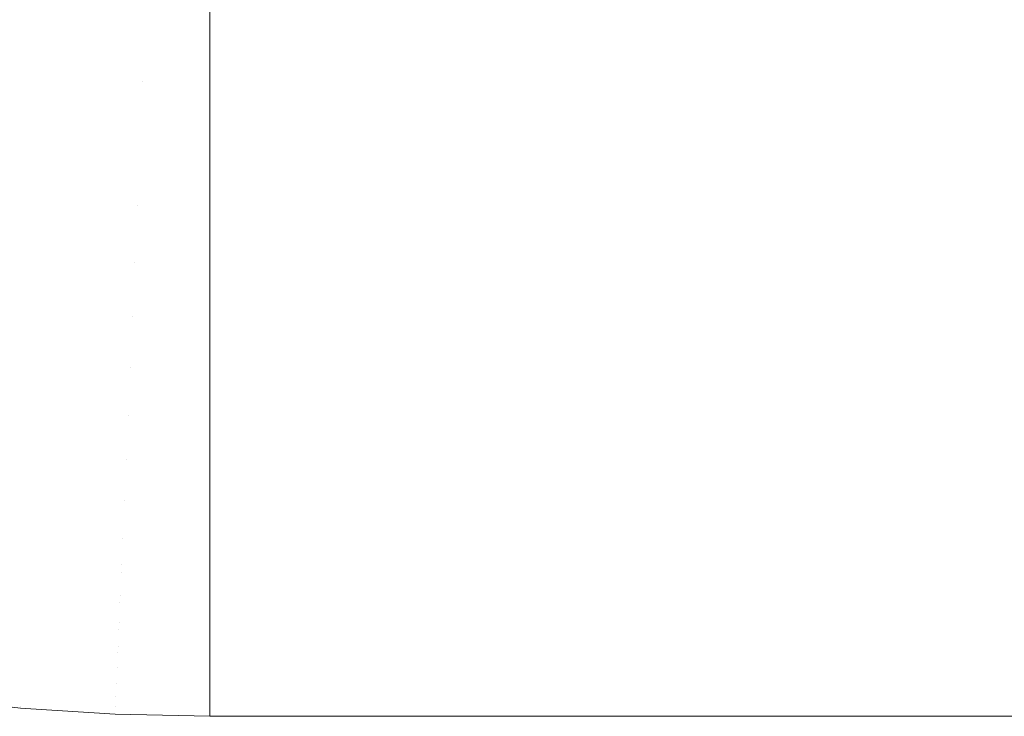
# Model space of a CAD drawing. Header units: centimetres. Extents: x -25.9 to 27.4, y -25.9 to -24.1.
# Tile 10 of 200: x -25.8373 to -25.792, y -25.86 to -25.8279. Entities that reach past the tile are written whole.
import ezdxf

# ---------------------------------------------------------------- set-up
doc = ezdxf.new("R2010")
doc.units = ezdxf.units.CM
doc.header["$LTSCALE"] = 2.54
doc.layers.add('Lucido design-1', color=7, linetype='Continuous')

# ---------------------------------------------------------------- blocks, each defined once
blk = doc.blocks.new('Gruppo-4-1')
at = {"color": 7, "linetype": 'Continuous', "lineweight": 9}
for points, invisible_edges in [([(-25.834736, -25.830571, 707.650127), (-25.837808, -25.830234, 707.650127), (-25.837425, -25.827324, 707.6473), (-25.83448, -25.827647, 707.6473)], 15), ([(-25.834469, -25.827524, 708.394231), (-25.837409, -25.827202, 708.394231), (-25.837806, -25.830219, 708.391305), (-25.834734, -25.830555, 708.391305)], 15), ([(-25.831651, -25.830773, 707.650127), (-25.834736, -25.830571, 707.650127), (-25.83448, -25.827647, 707.6473), (-25.831523, -25.827841, 707.6473)], 15), ([(-25.831518, -25.827717, 708.394231), (-25.834469, -25.827524, 708.394231), (-25.834734, -25.830555, 708.391305), (-25.831651, -25.830758, 708.391305)], 15), ([(-25.828561, -25.830708, 708.391417), (-25.828561, -25.827782, 708.394231), (-25.831518, -25.827717, 708.394231), (-25.831651, -25.830758, 708.391305)], 14), ([(-25.828561, -25.827905, 707.6473), (-25.828561, -25.827553, 707.646987), (27.271439, -25.827553, 707.646987), (27.271439, -25.827905, 707.6473)], 10), ([(-25.828561, -25.827782, 708.394231), (-25.828561, -25.830708, 708.391417), (27.271439, -25.830708, 708.391417), (27.271439, -25.827782, 708.394231)], 10), ([(-25.831651, -25.830773, 707.650127), (-25.831523, -25.827841, 707.6473), (-25.828561, -25.827905, 707.6473), (-25.828561, -25.830708, 707.65)], 11), ([(27.271439, -25.827905, 707.6473), (27.271439, -25.830708, 707.65), (-25.828561, -25.830708, 707.65), (-25.828561, -25.827905, 707.6473)], 10), ([(-25.834734, -25.830555, 708.391305), (-25.837806, -25.830219, 708.391305), (-25.838186, -25.833108, 708.388255), (-25.834988, -25.833458, 708.388255)], 15), ([(-25.834981, -25.83338, 707.653075), (-25.838176, -25.83303, 707.653075), (-25.837808, -25.830234, 707.650127), (-25.834736, -25.830571, 707.650127)], 15), ([(-25.831651, -25.830758, 708.391305), (-25.834734, -25.830555, 708.391305), (-25.834988, -25.833458, 708.388255), (-25.831778, -25.833669, 708.388255)], 15), ([(-25.831774, -25.83359, 707.653075), (-25.834981, -25.83338, 707.653075), (-25.834736, -25.830571, 707.650127), (-25.831651, -25.830773, 707.650127)], 15), ([(-25.828561, -25.833727, 708.388267), (-25.828561, -25.830825, 708.391305), (-25.831651, -25.830758, 708.391305), (-25.831778, -25.833669, 708.388255)], 14), ([(-25.828561, -25.83366, 707.653075), (-25.831774, -25.83359, 707.653075), (-25.831651, -25.830773, 707.650127), (-25.828561, -25.83084, 707.650127)], 7), ([(-25.831651, -25.830758, 708.391305), (-25.828561, -25.830825, 708.391305), (-25.828561, -25.830708, 708.391417)], 9), ([(-25.828561, -25.830708, 707.65), (-25.828561, -25.83084, 707.650127), (-25.831651, -25.830773, 707.650127)], 10), ([(27.271439, -25.830825, 708.391305), (27.271439, -25.830708, 708.391417), (-25.828561, -25.830708, 708.391417), (-25.828561, -25.830825, 708.391305)], 10), ([(-25.828561, -25.83084, 707.650127), (-25.828561, -25.830708, 707.65), (27.271439, -25.830708, 707.65), (27.271439, -25.83084, 707.650127)], 10), ([(-25.828561, -25.830825, 708.391305), (-25.828561, -25.833727, 708.388267), (27.271439, -25.833727, 708.388267), (27.271439, -25.830825, 708.391305)], 10), ([(-25.828561, -25.83366, 707.653075), (-25.828561, -25.83084, 707.650127), (27.271439, -25.83084, 707.650127), (27.271439, -25.83366, 707.653075)], 10), ([(-25.834988, -25.833458, 708.388255), (-25.838186, -25.833108, 708.388255), (-25.838549, -25.835864, 708.385089), (-25.83523, -25.836228, 708.385089)], 15), ([(-25.835217, -25.836069, 707.656139), (-25.838528, -25.835706, 707.656139), (-25.838176, -25.83303, 707.653075), (-25.834981, -25.83338, 707.653075)], 15), ([(-25.831778, -25.833669, 708.388255), (-25.834988, -25.833458, 708.388255), (-25.83523, -25.836228, 708.385089), (-25.831899, -25.836446, 708.385089)], 15), ([(-25.831892, -25.836287, 707.656139), (-25.835217, -25.836069, 707.656139), (-25.834981, -25.83338, 707.653075), (-25.831774, -25.83359, 707.653075)], 15), ([(-25.828561, -25.833739, 708.388255), (-25.831778, -25.833669, 708.388255), (-25.831899, -25.836446, 708.385089), (-25.828561, -25.836519, 708.385089)], 7), ([(-25.828561, -25.833726, 707.653151), (-25.828561, -25.836359, 707.656139), (-25.831892, -25.836287, 707.656139), (-25.831774, -25.83359, 707.653075)], 14), ([(-25.831778, -25.833669, 708.388255), (-25.828561, -25.833739, 708.388255), (-25.828561, -25.833727, 708.388267)], 9), ([(-25.831774, -25.83359, 707.653075), (-25.828561, -25.83366, 707.653075), (-25.828561, -25.833726, 707.653151)], 9), ([(27.271439, -25.83366, 707.653075), (27.271439, -25.833726, 707.653151), (-25.828561, -25.833726, 707.653151), (-25.828561, -25.83366, 707.653075)], 10), ([(-25.828561, -25.836359, 707.656139), (-25.828561, -25.833726, 707.653151), (27.271439, -25.833726, 707.653151), (27.271439, -25.836359, 707.656139)], 10), ([(27.271439, -25.833739, 708.388255), (27.271439, -25.833727, 708.388267), (-25.828561, -25.833727, 708.388267), (-25.828561, -25.833739, 708.388255)], 10), ([(27.271439, -25.836519, 708.385089), (27.271439, -25.833739, 708.388255), (-25.828561, -25.833739, 708.388255), (-25.828561, -25.836519, 708.385089)], 10), ([(-25.83523, -25.836228, 708.385089), (-25.838549, -25.835864, 708.385089), (-25.838894, -25.838483, 708.381812), (-25.835461, -25.838859, 708.381812)], 15), ([(-25.835441, -25.838634, 707.659313), (-25.838864, -25.838259, 707.659313), (-25.838528, -25.835706, 707.656139), (-25.835217, -25.836069, 707.656139)], 15), ([(-25.831899, -25.836446, 708.385089), (-25.83523, -25.836228, 708.385089), (-25.835461, -25.838859, 708.381812), (-25.832014, -25.839085, 708.381812)], 15), ([(-25.832004, -25.838859, 707.659313), (-25.835441, -25.838634, 707.659313), (-25.835217, -25.836069, 707.656139), (-25.831892, -25.836287, 707.656139)], 15), ([(-25.828561, -25.836599, 707.656434), (-25.828561, -25.838934, 707.659313), (-25.832004, -25.838859, 707.659313), (-25.831892, -25.836287, 707.656139)], 14), ([(-25.831892, -25.836287, 707.656139), (-25.828561, -25.836359, 707.656139), (-25.828561, -25.836599, 707.656434)], 9), ([(27.271439, -25.836359, 707.656139), (27.271439, -25.836599, 707.656434), (-25.828561, -25.836599, 707.656434), (-25.828561, -25.836359, 707.656139)], 10), ([(-25.831899, -25.836446, 708.385089), (-25.832014, -25.839085, 708.381812), (-25.828561, -25.83916, 708.381812), (-25.828561, -25.836602, 708.384986)], 11), ([(-25.828561, -25.836602, 708.384986), (-25.828561, -25.836519, 708.385089), (-25.831899, -25.836446, 708.385089)], 10), ([(-25.828561, -25.836519, 708.385089), (-25.828561, -25.836602, 708.384986), (27.271439, -25.836602, 708.384986), (27.271439, -25.836519, 708.385089)], 10), ([(-25.828561, -25.838934, 707.659313), (-25.828561, -25.836599, 707.656434), (27.271439, -25.836599, 707.656434), (27.271439, -25.838934, 707.659313)], 10), ([(27.271439, -25.83916, 708.381812), (27.271439, -25.836602, 708.384986), (-25.828561, -25.836602, 708.384986), (-25.828561, -25.83916, 708.381812)], 10), ([(-25.835461, -25.838859, 708.381812), (-25.838894, -25.838483, 708.381812), (-25.83922, -25.84096, 708.378431), (-25.835678, -25.841348, 708.378431)], 15), ([(-25.835654, -25.841069, 707.662593), (-25.839184, -25.840683, 707.662593), (-25.838864, -25.838259, 707.659313), (-25.835441, -25.838634, 707.659313)], 15), ([(-25.832111, -25.841302, 707.662593), (-25.835654, -25.841069, 707.662593), (-25.835441, -25.838634, 707.659313), (-25.832004, -25.838859, 707.659313)], 15), ([(-25.832014, -25.839085, 708.381812), (-25.835461, -25.838859, 708.381812), (-25.835678, -25.841348, 708.378431), (-25.832123, -25.841581, 708.378431)], 15), ([(-25.832014, -25.839085, 708.381812), (-25.832123, -25.841581, 708.378431), (-25.828561, -25.841659, 708.378431), (-25.828561, -25.839331, 708.381581)], 11), ([(-25.828561, -25.839326, 707.659839), (-25.828561, -25.841379, 707.662593), (-25.832111, -25.841302, 707.662593), (-25.832004, -25.838859, 707.659313)], 14), ([(-25.828561, -25.839331, 708.381581), (-25.828561, -25.83916, 708.381812), (-25.832014, -25.839085, 708.381812)], 10), ([(-25.832004, -25.838859, 707.659313), (-25.828561, -25.838934, 707.659313), (-25.828561, -25.839326, 707.659839)], 9), ([(27.271439, -25.838934, 707.659313), (27.271439, -25.839326, 707.659839), (-25.828561, -25.839326, 707.659839), (-25.828561, -25.838934, 707.659313)], 10), ([(-25.828561, -25.83916, 708.381812), (-25.828561, -25.839331, 708.381581), (27.271439, -25.839331, 708.381581), (27.271439, -25.83916, 708.381812)], 10), ([(-25.828561, -25.841379, 707.662593), (-25.828561, -25.839326, 707.659839), (27.271439, -25.839326, 707.659839), (27.271439, -25.841379, 707.662593)], 10), ([(27.271439, -25.841659, 708.378431), (27.271439, -25.839331, 708.381581), (-25.828561, -25.839331, 708.381581), (-25.828561, -25.841659, 708.378431)], 10), ([(-25.835678, -25.841348, 708.378431), (-25.83922, -25.84096, 708.378431), (-25.839527, -25.843292, 708.37495), (-25.835883, -25.843691, 708.37495)], 15), ([(-25.835855, -25.843371, 707.665973), (-25.839485, -25.842974, 707.665973), (-25.839184, -25.840683, 707.662593), (-25.835654, -25.841069, 707.662593)], 15), ([(-25.832123, -25.841581, 708.378431), (-25.835678, -25.841348, 708.378431), (-25.835883, -25.843691, 708.37495), (-25.832226, -25.843931, 708.37495)], 15), ([(-25.832212, -25.84361, 707.665973), (-25.835855, -25.843371, 707.665973), (-25.835654, -25.841069, 707.662593), (-25.832111, -25.841302, 707.662593)], 15), ([(-25.828561, -25.841903, 707.663359), (-25.828561, -25.84369, 707.665973), (-25.832212, -25.84361, 707.665973), (-25.832111, -25.841302, 707.662593)], 14), ([(-25.832111, -25.841302, 707.662593), (-25.828561, -25.841379, 707.662593), (-25.828561, -25.841903, 707.663359)], 9), ([(27.271439, -25.841379, 707.662593), (27.271439, -25.841903, 707.663359), (-25.828561, -25.841903, 707.663359), (-25.828561, -25.841379, 707.662593)], 10), ([(-25.832123, -25.841581, 708.378431), (-25.832226, -25.843931, 708.37495), (-25.828561, -25.844011, 708.37495), (-25.828561, -25.841908, 708.378061)], 11), ([(-25.828561, -25.841908, 708.378061), (-25.828561, -25.841659, 708.378431), (-25.832123, -25.841581, 708.378431)], 10), ([(-25.828561, -25.841659, 708.378431), (-25.828561, -25.841908, 708.378061), (27.271439, -25.841908, 708.378061), (27.271439, -25.841659, 708.378431)], 10), ([(-25.828561, -25.84369, 707.665973), (-25.828561, -25.841903, 707.663359), (27.271439, -25.841903, 707.663359), (27.271439, -25.84369, 707.665973)], 10), ([(27.271439, -25.844011, 708.37495), (27.271439, -25.841908, 708.378061), (-25.828561, -25.841908, 708.378061), (-25.828561, -25.844011, 708.37495)], 10), ([(-25.836045, -25.845535, 707.669447), (-25.839769, -25.845128, 707.669447), (-25.839485, -25.842974, 707.665973), (-25.835855, -25.843371, 707.665973)], 15), ([(-25.835883, -25.843691, 708.37495), (-25.839527, -25.843292, 708.37495), (-25.839814, -25.845475, 708.371378), (-25.836075, -25.845884, 708.371378)], 15), ([(-25.832307, -25.84578, 707.669447), (-25.836045, -25.845535, 707.669447), (-25.835855, -25.843371, 707.665973), (-25.832212, -25.84361, 707.665973)], 15), ([(-25.828561, -25.844324, 707.666988), (-25.828561, -25.845862, 707.669447), (-25.832307, -25.84578, 707.669447), (-25.832212, -25.84361, 707.665973)], 14), ([(-25.832212, -25.84361, 707.665973), (-25.828561, -25.84369, 707.665973), (-25.828561, -25.844324, 707.666988)], 9), ([(-25.832226, -25.843931, 708.37495), (-25.835883, -25.843691, 708.37495), (-25.836075, -25.845884, 708.371378), (-25.832322, -25.84613, 708.371378)], 15), ([(-25.832226, -25.843931, 708.37495), (-25.832322, -25.84613, 708.371378), (-25.828561, -25.846212, 708.371378), (-25.828561, -25.84433, 708.374433)], 11), ([(-25.828561, -25.84433, 708.374433), (-25.828561, -25.844011, 708.37495), (-25.832226, -25.843931, 708.37495)], 10), ([(27.271439, -25.84369, 707.665973), (27.271439, -25.844324, 707.666988), (-25.828561, -25.844324, 707.666988), (-25.828561, -25.84369, 707.665973)], 10), ([(-25.828561, -25.844011, 708.37495), (-25.828561, -25.84433, 708.374433), (27.271439, -25.84433, 708.374433), (27.271439, -25.844011, 708.37495)], 10), ([(-25.828561, -25.845862, 707.669447), (-25.828561, -25.844324, 707.666988), (27.271439, -25.844324, 707.666988), (27.271439, -25.845862, 707.669447)], 10), ([(27.271439, -25.846212, 708.371378), (27.271439, -25.84433, 708.374433), (-25.828561, -25.84433, 708.374433), (-25.828561, -25.846212, 708.371378)], 10), ([(-25.836075, -25.845884, 708.371378), (-25.839814, -25.845475, 708.371378), (-25.840082, -25.847505, 708.36772), (-25.836254, -25.847925, 708.36772)], 15), ([(-25.836222, -25.847558, 707.673012), (-25.840034, -25.84714, 707.673012), (-25.839769, -25.845128, 707.669447), (-25.836045, -25.845535, 707.669447)], 15), ([(-25.832322, -25.84613, 708.371378), (-25.836075, -25.845884, 708.371378), (-25.836254, -25.847925, 708.36772), (-25.832411, -25.848177, 708.36772)], 15), ([(-25.832395, -25.847808, 707.673012), (-25.836222, -25.847558, 707.673012), (-25.836045, -25.845535, 707.669447), (-25.832307, -25.84578, 707.669447)], 15), ([(-25.828561, -25.846586, 707.670718), (-25.828561, -25.847892, 707.673012), (-25.832395, -25.847808, 707.673012), (-25.832307, -25.84578, 707.669447)], 14), ([(-25.832307, -25.84578, 707.669447), (-25.828561, -25.845862, 707.669447), (-25.828561, -25.846586, 707.670718)], 9), ([(27.271439, -25.845862, 707.669447), (27.271439, -25.846586, 707.670718), (-25.828561, -25.846586, 707.670718), (-25.828561, -25.845862, 707.669447)], 10), ([(-25.832322, -25.84613, 708.371378), (-25.832411, -25.848177, 708.36772), (-25.828561, -25.848261, 708.36772), (-25.828561, -25.846591, 708.370702)], 11), ([(-25.828561, -25.846591, 708.370702), (-25.828561, -25.846212, 708.371378), (-25.832322, -25.84613, 708.371378)], 10), ([(-25.828561, -25.846212, 708.371378), (-25.828561, -25.846591, 708.370702), (27.271439, -25.846591, 708.370702), (27.271439, -25.846212, 708.371378)], 10), ([(-25.828561, -25.847892, 707.673012), (-25.828561, -25.846586, 707.670718), (27.271439, -25.846586, 707.670718), (27.271439, -25.847892, 707.673012)], 10), ([(27.271439, -25.848261, 708.36772), (27.271439, -25.846591, 708.370702), (-25.828561, -25.846591, 708.370702), (-25.828561, -25.848261, 708.36772)], 10), ([(-25.836386, -25.849434, 707.676659), (-25.84028, -25.849008, 707.676659), (-25.840034, -25.84714, 707.673012), (-25.836222, -25.847558, 707.673012)], 15), ([(-25.836254, -25.847925, 708.36772), (-25.840082, -25.847505, 708.36772), (-25.840329, -25.84938, 708.363983), (-25.836419, -25.849809, 708.363983)], 15), ([(-25.832477, -25.84969, 707.676659), (-25.836386, -25.849434, 707.676659), (-25.836222, -25.847558, 707.673012), (-25.832395, -25.847808, 707.673012)], 15), ([(-25.832411, -25.848177, 708.36772), (-25.836254, -25.847925, 708.36772), (-25.836419, -25.849809, 708.363983), (-25.832494, -25.850066, 708.363983)], 15), ([(-25.832411, -25.848177, 708.36772), (-25.832494, -25.850066, 708.363983), (-25.828561, -25.850152, 708.363983), (-25.828561, -25.848687, 708.366876)], 11), ([(-25.828561, -25.848683, 707.674543), (-25.828561, -25.849776, 707.676659), (-25.832477, -25.84969, 707.676659), (-25.832395, -25.847808, 707.673012)], 14), ([(-25.828561, -25.848687, 708.366876), (-25.828561, -25.848261, 708.36772), (-25.832411, -25.848177, 708.36772)], 10), ([(-25.832395, -25.847808, 707.673012), (-25.828561, -25.847892, 707.673012), (-25.828561, -25.848683, 707.674543)], 9), ([(27.271439, -25.847892, 707.673012), (27.271439, -25.848683, 707.674543), (-25.828561, -25.848683, 707.674543), (-25.828561, -25.847892, 707.673012)], 10), ([(-25.828561, -25.848261, 708.36772), (-25.828561, -25.848687, 708.366876), (27.271439, -25.848687, 708.366876), (27.271439, -25.848261, 708.36772)], 10), ([(-25.836537, -25.851161, 707.680385), (-25.840506, -25.850727, 707.680385), (-25.84028, -25.849008, 707.676659), (-25.836386, -25.849434, 707.676659)], 15), ([(-25.828561, -25.849776, 707.676659), (-25.828561, -25.848683, 707.674543), (27.271439, -25.848683, 707.674543), (27.271439, -25.849776, 707.676659)], 10), ([(27.271439, -25.850152, 708.363983), (27.271439, -25.848687, 708.366876), (-25.828561, -25.848687, 708.366876), (-25.828561, -25.850152, 708.363983)], 10), ([(-25.836419, -25.849809, 708.363983), (-25.840329, -25.84938, 708.363983), (-25.840555, -25.851097, 708.360173), (-25.83657, -25.851534, 708.360173)], 15), ([(-25.832553, -25.851422, 707.680385), (-25.836537, -25.851161, 707.680385), (-25.836386, -25.849434, 707.676659), (-25.832477, -25.84969, 707.676659)], 15), ([(-25.832494, -25.850066, 708.363983), (-25.836419, -25.849809, 708.363983), (-25.83657, -25.851534, 708.360173), (-25.832569, -25.851796, 708.360173)], 15), ([(-25.828561, -25.850612, 707.678456), (-25.828561, -25.85151, 707.680385), (-25.832553, -25.851422, 707.680385), (-25.832477, -25.84969, 707.676659)], 14), ([(-25.832477, -25.84969, 707.676659), (-25.828561, -25.849776, 707.676659), (-25.828561, -25.850612, 707.678456)], 9), ([(27.271439, -25.849776, 707.676659), (27.271439, -25.850612, 707.678456), (-25.828561, -25.850612, 707.678456), (-25.828561, -25.849776, 707.676659)], 10), ([(-25.832494, -25.850066, 708.363983), (-25.832569, -25.851796, 708.360173), (-25.828561, -25.851883, 708.360173), (-25.828561, -25.850615, 708.362963)], 11), ([(-25.828561, -25.850615, 708.362963), (-25.828561, -25.850152, 708.363983), (-25.832494, -25.850066, 708.363983)], 10), ([(-25.828561, -25.850152, 708.363983), (-25.828561, -25.850615, 708.362963), (27.271439, -25.850615, 708.362963), (27.271439, -25.850152, 708.363983)], 10), ([(-25.836675, -25.852736, 707.684181), (-25.840712, -25.852294, 707.684181), (-25.840506, -25.850727, 707.680385), (-25.836537, -25.851161, 707.680385)], 15), ([(-25.828561, -25.85151, 707.680385), (-25.828561, -25.850612, 707.678456), (27.271439, -25.850612, 707.678456), (27.271439, -25.85151, 707.680385)], 10), ([(27.271439, -25.851883, 708.360173), (27.271439, -25.850615, 708.362963), (-25.828561, -25.850615, 708.362963), (-25.828561, -25.851883, 708.360173)], 10), ([(-25.83657, -25.851534, 708.360173), (-25.840555, -25.851097, 708.360173), (-25.840759, -25.852653, 708.356299), (-25.836706, -25.853097, 708.356299)], 15), ([(-25.832622, -25.853002, 707.684181), (-25.836675, -25.852736, 707.684181), (-25.836537, -25.851161, 707.680385), (-25.832553, -25.851422, 707.680385)], 15), ([(-25.832569, -25.851796, 708.360173), (-25.83657, -25.851534, 708.360173), (-25.836706, -25.853097, 708.356299), (-25.832638, -25.853363, 708.356299)], 15), ([(-25.832569, -25.851796, 708.360173), (-25.832638, -25.853363, 708.356299), (-25.828561, -25.853452, 708.356299), (-25.828561, -25.852371, 708.35897)], 11), ([(-25.832622, -25.853002, 707.684181), (-25.832553, -25.851422, 707.680385), (-25.828561, -25.85151, 707.680385), (-25.828561, -25.852369, 707.682448)], 11), ([(-25.828561, -25.852371, 708.35897), (-25.828561, -25.851883, 708.360173), (-25.832569, -25.851796, 708.360173)], 10), ([(27.271439, -25.85151, 707.680385), (27.271439, -25.852369, 707.682448), (-25.828561, -25.852369, 707.682448), (-25.828561, -25.85151, 707.680385)], 10), ([(-25.836799, -25.854155, 707.688043), (-25.840898, -25.853706, 707.688043), (-25.840712, -25.852294, 707.684181), (-25.836675, -25.852736, 707.684181)], 15), ([(-25.828561, -25.851883, 708.360173), (-25.828561, -25.852371, 708.35897), (27.271439, -25.852371, 708.35897), (27.271439, -25.851883, 708.360173)], 10), ([(-25.836706, -25.853097, 708.356299), (-25.840759, -25.852653, 708.356299), (-25.840943, -25.854046, 708.352365), (-25.836829, -25.854496, 708.352365)], 15), ([(-25.832684, -25.854425, 707.688043), (-25.836799, -25.854155, 707.688043), (-25.836675, -25.852736, 707.684181), (-25.832622, -25.853002, 707.684181)], 15), ([(-25.828561, -25.852369, 707.682448), (-25.828561, -25.85309, 707.684181), (-25.832622, -25.853002, 707.684181)], 10), ([(-25.828561, -25.85309, 707.684181), (-25.828561, -25.852369, 707.682448), (27.271439, -25.852369, 707.682448), (27.271439, -25.85309, 707.684181)], 10), ([(27.271439, -25.853452, 708.356299), (27.271439, -25.852371, 708.35897), (-25.828561, -25.852371, 708.35897), (-25.828561, -25.853452, 708.356299)], 10), ([(-25.832638, -25.853363, 708.356299), (-25.836706, -25.853097, 708.356299), (-25.836829, -25.854496, 708.352365), (-25.832699, -25.854767, 708.352365)], 15), ([(-25.832684, -25.854425, 707.688043), (-25.832622, -25.853002, 707.684181), (-25.828561, -25.85309, 707.684181), (-25.828561, -25.85395, 707.686513)], 11), ([(27.271439, -25.85309, 707.684181), (27.271439, -25.85395, 707.686513), (-25.828561, -25.85395, 707.686513), (-25.828561, -25.85309, 707.684181)], 10), ([(-25.832638, -25.853363, 708.356299), (-25.832699, -25.854767, 708.352365), (-25.828561, -25.854857, 708.352365), (-25.828561, -25.85395, 708.354904)], 11), ([(-25.828561, -25.85395, 708.354904), (-25.828561, -25.853452, 708.356299), (-25.832638, -25.853363, 708.356299)], 10), ([(-25.828561, -25.853452, 708.356299), (-25.828561, -25.85395, 708.354904), (27.271439, -25.85395, 708.354904), (27.271439, -25.853452, 708.356299)], 10), ([(-25.836829, -25.854496, 708.352365), (-25.840943, -25.854046, 708.352365), (-25.841104, -25.855273, 708.34838), (-25.836937, -25.855729, 708.34838)], 15), ([(-25.836909, -25.855415, 707.691964), (-25.841063, -25.85496, 707.691964), (-25.840898, -25.853706, 707.688043), (-25.836799, -25.854155, 707.688043)], 15), ([(-25.828561, -25.85395, 707.686513), (-25.828561, -25.854514, 707.688043), (-25.832684, -25.854425, 707.688043)], 10), ([(27.271439, -25.854857, 708.352365), (27.271439, -25.85395, 708.354904), (-25.828561, -25.85395, 708.354904), (-25.828561, -25.854857, 708.352365)], 10), ([(-25.828561, -25.854514, 707.688043), (-25.828561, -25.85395, 707.686513), (27.271439, -25.85395, 707.686513), (27.271439, -25.854514, 707.688043)], 10), ([(-25.832699, -25.854767, 708.352365), (-25.836829, -25.854496, 708.352365), (-25.836937, -25.855729, 708.34838), (-25.832753, -25.856004, 708.34838)], 15), ([(-25.832739, -25.855689, 707.691964), (-25.836909, -25.855415, 707.691964), (-25.836799, -25.854155, 707.688043), (-25.832684, -25.854425, 707.688043)], 15), ([(-25.832739, -25.855689, 707.691964), (-25.832684, -25.854425, 707.688043), (-25.828561, -25.854514, 707.688043), (-25.828561, -25.855354, 707.690644)], 11), ([(27.271439, -25.854514, 707.688043), (27.271439, -25.855354, 707.690644), (-25.828561, -25.855354, 707.690644), (-25.828561, -25.854514, 707.688043)], 10), ([(-25.837005, -25.856515, 707.695937), (-25.841207, -25.856054, 707.695937), (-25.841063, -25.85496, 707.691964), (-25.836909, -25.855415, 707.691964)], 15), ([(-25.832699, -25.854767, 708.352365), (-25.832753, -25.856004, 708.34838), (-25.828561, -25.856095, 708.34838), (-25.828561, -25.855352, 708.350773)], 11), ([(-25.828561, -25.855352, 708.350773), (-25.828561, -25.854857, 708.352365), (-25.832699, -25.854767, 708.352365)], 10), ([(-25.828561, -25.854857, 708.352365), (-25.828561, -25.855352, 708.350773), (27.271439, -25.855352, 708.350773), (27.271439, -25.854857, 708.352365)], 10), ([(-25.836937, -25.855729, 708.34838), (-25.841104, -25.855273, 708.34838), (-25.841244, -25.856334, 708.34435), (-25.83703, -25.856795, 708.34435)], 15), ([(-25.832787, -25.856791, 707.695937), (-25.837005, -25.856515, 707.695937), (-25.836909, -25.855415, 707.691964), (-25.832739, -25.855689, 707.691964)], 15), ([(-25.828561, -25.855354, 707.690644), (-25.828561, -25.85578, 707.691964), (-25.832739, -25.855689, 707.691964)], 10), ([(27.271439, -25.856095, 708.34838), (27.271439, -25.855352, 708.350773), (-25.828561, -25.855352, 708.350773), (-25.828561, -25.856095, 708.34838)], 10), ([(-25.828561, -25.85578, 707.691964), (-25.828561, -25.855354, 707.690644), (27.271439, -25.855354, 707.690644), (27.271439, -25.85578, 707.691964)], 10), ([(-25.832753, -25.856004, 708.34838), (-25.836937, -25.855729, 708.34838), (-25.83703, -25.856795, 708.34435), (-25.8328, -25.857073, 708.34435)], 15), ([(-25.832787, -25.856791, 707.695937), (-25.832739, -25.855689, 707.691964), (-25.828561, -25.85578, 707.691964), (-25.828561, -25.856576, 707.694831)], 11), ([(27.271439, -25.85578, 707.691964), (27.271439, -25.856576, 707.694831), (-25.828561, -25.856576, 707.694831), (-25.828561, -25.85578, 707.691964)], 10), ([(-25.83703, -25.856795, 708.34435), (-25.841244, -25.856334, 708.34435), (-25.841362, -25.857226, 708.340283), (-25.837108, -25.857692, 708.340283)], 15), ([(-25.837087, -25.857451, 707.699955), (-25.84133, -25.856986, 707.699955), (-25.841207, -25.856054, 707.695937), (-25.837005, -25.856515, 707.695937)], 15), ([(-25.832753, -25.856004, 708.34838), (-25.8328, -25.857073, 708.34435), (-25.828561, -25.857165, 708.34435), (-25.828561, -25.856572, 708.346585)], 11), ([(-25.828561, -25.856572, 708.346585), (-25.828561, -25.856095, 708.34838), (-25.832753, -25.856004, 708.34838)], 10), ([(-25.828561, -25.856095, 708.34838), (-25.828561, -25.856572, 708.346585), (27.271439, -25.856572, 708.346585), (27.271439, -25.856095, 708.34838)], 10), ([(-25.8328, -25.857073, 708.34435), (-25.83703, -25.856795, 708.34435), (-25.837108, -25.857692, 708.340283), (-25.832839, -25.857972, 708.340283)], 15), ([(-25.832828, -25.85773, 707.699955), (-25.837087, -25.857451, 707.699955), (-25.837005, -25.856515, 707.695937), (-25.832787, -25.856791, 707.695937)], 15), ([(-25.832828, -25.85773, 707.699955), (-25.832787, -25.856791, 707.695937), (-25.828561, -25.856883, 707.695937), (-25.828561, -25.857615, 707.699068)], 11), ([(-25.828561, -25.856576, 707.694831), (-25.828561, -25.856883, 707.695937), (-25.832787, -25.856791, 707.695937)], 10), ([(27.271439, -25.857165, 708.34435), (27.271439, -25.856572, 708.346585), (-25.828561, -25.856572, 708.346585), (-25.828561, -25.857165, 708.34435)], 10), ([(-25.828561, -25.856883, 707.695937), (-25.828561, -25.856576, 707.694831), (27.271439, -25.856576, 707.694831), (27.271439, -25.856883, 707.695937)], 10), ([(-25.837108, -25.857692, 708.340283), (-25.841362, -25.857226, 708.340283), (-25.841457, -25.85795, 708.336186), (-25.837172, -25.858419, 708.336186)], 15), ([(-25.837155, -25.858221, 707.704012), (-25.841431, -25.857753, 707.704012), (-25.84133, -25.856986, 707.699955), (-25.837087, -25.857451, 707.699955)], 15), ([(-25.8328, -25.857073, 708.34435), (-25.832839, -25.857972, 708.340283), (-25.828561, -25.858065, 708.340283), (-25.828561, -25.857608, 708.342348)], 11), ([(-25.828561, -25.857608, 708.342348), (-25.828561, -25.857165, 708.34435), (-25.8328, -25.857073, 708.34435)], 10), ([(27.271439, -25.856883, 707.695937), (27.271439, -25.857615, 707.699068), (-25.828561, -25.857615, 707.699068), (-25.828561, -25.856883, 707.695937)], 10), ([(-25.828561, -25.857165, 708.34435), (-25.828561, -25.857608, 708.342348), (27.271439, -25.857608, 708.342348), (27.271439, -25.857165, 708.34435)], 10), ([(-25.832839, -25.857972, 708.340283), (-25.837108, -25.857692, 708.340283), (-25.837172, -25.858419, 708.336186), (-25.832871, -25.858701, 708.336186)], 15), ([(-25.832862, -25.858503, 707.704012), (-25.837155, -25.858221, 707.704012), (-25.837087, -25.857451, 707.699955), (-25.832828, -25.85773, 707.699955)], 15), ([(-25.832862, -25.858503, 707.704012), (-25.832828, -25.85773, 707.699955), (-25.828561, -25.857823, 707.699955), (-25.828561, -25.858469, 707.703346)], 11), ([(-25.828561, -25.857615, 707.699068), (-25.828561, -25.857823, 707.699955), (-25.832828, -25.85773, 707.699955)], 10), ([(27.271439, -25.858065, 708.340283), (27.271439, -25.857608, 708.342348), (-25.828561, -25.857608, 708.342348), (-25.828561, -25.858065, 708.340283)], 10), ([(-25.828561, -25.857823, 707.699955), (-25.828561, -25.857615, 707.699068), (27.271439, -25.857615, 707.699068), (27.271439, -25.857823, 707.699955)], 10), ([(-25.837172, -25.858419, 708.336186), (-25.841457, -25.85795, 708.336186), (-25.84153, -25.858503, 708.332065), (-25.837221, -25.858975, 708.332065)], 15), ([(-25.837207, -25.858825, 707.708102), (-25.84151, -25.858353, 707.708102), (-25.841431, -25.857753, 707.704012), (-25.837155, -25.858221, 707.704012)], 15), ([(-25.828561, -25.85846, 708.338069), (-25.828561, -25.858065, 708.340283), (-25.832839, -25.857972, 708.340283), (-25.832871, -25.858701, 708.336186)], 14), ([(27.271439, -25.857823, 707.699955), (27.271439, -25.858469, 707.703346), (-25.828561, -25.858469, 707.703346), (-25.828561, -25.857823, 707.699955)], 10), ([(-25.828561, -25.858065, 708.340283), (-25.828561, -25.85846, 708.338069), (27.271439, -25.85846, 708.338069), (27.271439, -25.858065, 708.340283)], 10), ([(-25.837221, -25.858975, 708.332065), (-25.84153, -25.858503, 708.332065), (-25.84158, -25.858886, 708.327929), (-25.837254, -25.859359, 708.327929)], 15), ([(-25.837246, -25.85926, 707.712216), (-25.841567, -25.858786, 707.712216), (-25.84151, -25.858353, 707.708102), (-25.837207, -25.858825, 707.708102)], 15), ([(-25.832871, -25.858701, 708.336186), (-25.837172, -25.858419, 708.336186), (-25.837221, -25.858975, 708.332065), (-25.832895, -25.859258, 708.332065)], 15), ([(-25.832889, -25.859108, 707.708102), (-25.837207, -25.858825, 707.708102), (-25.837155, -25.858221, 707.704012), (-25.832862, -25.858503, 707.704012)], 15), ([(-25.832889, -25.859108, 707.708102), (-25.832862, -25.858503, 707.704012), (-25.828561, -25.858596, 707.704012), (-25.828561, -25.859136, 707.707657)], 11), ([(-25.832871, -25.858701, 708.336186), (-25.828561, -25.858795, 708.336186), (-25.828561, -25.85846, 708.338069)], 9), ([(-25.828561, -25.858469, 707.703346), (-25.828561, -25.858596, 707.704012), (-25.832862, -25.858503, 707.704012)], 10), ([(27.271439, -25.858795, 708.336186), (27.271439, -25.85846, 708.338069), (-25.828561, -25.85846, 708.338069), (-25.828561, -25.858795, 708.336186)], 10), ([(-25.828561, -25.858596, 707.704012), (-25.828561, -25.858469, 707.703346), (27.271439, -25.858469, 707.703346), (27.271439, -25.858596, 707.704012)], 10), ([(27.271439, -25.858596, 707.704012), (27.271439, -25.859136, 707.707657), (-25.828561, -25.859136, 707.707657), (-25.828561, -25.858596, 707.704012)], 10), ([(-25.837254, -25.859359, 708.327929), (-25.84158, -25.858886, 708.327929), (-25.841608, -25.859098, 708.323783), (-25.837273, -25.859572, 708.323783)], 15), ([(-25.841167, -25.859193, 708.320708), (-25.837277, -25.859619, 708.320708), (-25.837273, -25.859572, 708.323783), (-25.841608, -25.859098, 708.323783)], 14), ([(-25.837269, -25.859525, 707.716349), (-25.841602, -25.85905, 707.716349), (-25.841567, -25.858786, 707.712216), (-25.837246, -25.85926, 707.712216)], 15), ([(-25.841602, -25.85905, 707.716349), (-25.837269, -25.859525, 707.716349), (-25.837277, -25.859619, 707.720708), (-25.841167, -25.859193, 707.720708)], 11), ([(-25.832895, -25.859258, 708.332065), (-25.837221, -25.858975, 708.332065), (-25.837254, -25.859359, 708.327929), (-25.832912, -25.859644, 708.327929)], 15), ([(-25.832908, -25.859544, 707.712216), (-25.837246, -25.85926, 707.712216), (-25.837207, -25.858825, 707.708102), (-25.832889, -25.859108, 707.708102)], 15), ([(-25.828561, -25.859124, 708.333758), (-25.828561, -25.858795, 708.336186), (-25.832871, -25.858701, 708.336186), (-25.832895, -25.859258, 708.332065)], 14), ([(-25.828561, -25.858795, 708.336186), (-25.828561, -25.859124, 708.333758), (27.271439, -25.859124, 708.333758), (27.271439, -25.858795, 708.336186)], 10), ([(-25.837277, -25.859619, 708.320708), (-25.841167, -25.859193, 708.320708), (-25.841167, -25.859193, 707.720708), (-25.837277, -25.859619, 707.720708)], 10), ([(-25.837054, -25.859634, 707.720708), (-25.837277, -25.859619, 707.720708), (-25.837269, -25.859525, 707.716349)], 10), ([(-25.832912, -25.859644, 708.327929), (-25.837254, -25.859359, 708.327929), (-25.837273, -25.859572, 708.323783), (-25.832921, -25.859858, 708.323783)], 15), ([(-25.832919, -25.85981, 707.716349), (-25.837269, -25.859525, 707.716349), (-25.837246, -25.85926, 707.712216), (-25.832908, -25.859544, 707.712216)], 15), ([(-25.837269, -25.859525, 707.716349), (-25.832919, -25.85981, 707.716349), (-25.832923, -25.859905, 707.720708), (-25.837054, -25.859634, 707.720708)], 11), ([(-25.828561, -25.859905, 707.716349), (-25.832919, -25.85981, 707.716349), (-25.832908, -25.859544, 707.712216), (-25.828561, -25.859639, 707.712216)], 7), ([(-25.828561, -25.8596, 708.329422), (-25.828561, -25.859353, 708.332065), (-25.832895, -25.859258, 708.332065), (-25.832912, -25.859644, 708.327929)], 14), ([(-25.832908, -25.859544, 707.712216), (-25.832889, -25.859108, 707.708102), (-25.828561, -25.859202, 707.708102), (-25.828561, -25.859615, 707.711993)], 11), ([(-25.828561, -25.859615, 707.711993), (-25.828561, -25.859639, 707.712216), (-25.832908, -25.859544, 707.712216)], 10), ([(-25.832895, -25.859258, 708.332065), (-25.828561, -25.859353, 708.332065), (-25.828561, -25.859124, 708.333758)], 9), ([(-25.828561, -25.859136, 707.707657), (-25.828561, -25.859202, 707.708102), (-25.832889, -25.859108, 707.708102)], 10), ([(27.271439, -25.859353, 708.332065), (27.271439, -25.859124, 708.333758), (-25.828561, -25.859124, 708.333758), (-25.828561, -25.859353, 708.332065)], 10), ([(-25.828561, -25.859202, 707.708102), (-25.828561, -25.859136, 707.707657), (27.271439, -25.859136, 707.707657), (27.271439, -25.859202, 707.708102)], 10), ([(27.271439, -25.859202, 707.708102), (27.271439, -25.859615, 707.711993), (-25.828561, -25.859615, 707.711993), (-25.828561, -25.859202, 707.708102)], 10), ([(-25.828561, -25.859353, 708.332065), (-25.828561, -25.8596, 708.329422), (27.271439, -25.8596, 708.329422), (27.271439, -25.859353, 708.332065)], 10), ([(-25.837273, -25.859572, 708.323783), (-25.837277, -25.859619, 708.320708), (-25.837054, -25.859634, 708.320708)], 9), ([(-25.837277, -25.859619, 707.720708), (-25.837054, -25.859634, 707.720708), (-25.837054, -25.859634, 708.320708), (-25.837277, -25.859619, 708.320708)], 10), ([(-25.837054, -25.859634, 708.320708), (-25.832923, -25.859905, 708.320708), (-25.832921, -25.859858, 708.323783), (-25.837273, -25.859572, 708.323783)], 14), ([(-25.832921, -25.859905, 707.720708), (-25.832921, -25.859905, 708.320708), (-25.837054, -25.859634, 708.320708), (-25.837054, -25.859634, 707.720708)], 5), ([(-25.828561, -25.86, 707.720708), (-25.832923, -25.859905, 707.720708), (-25.832919, -25.85981, 707.716349), (-25.828561, -25.859905, 707.716349)], 6), ([(-25.828561, -25.859953, 708.323783), (-25.832921, -25.859858, 708.323783), (-25.832923, -25.859905, 708.320708), (-25.828561, -25.86, 708.320708)], 3), ([(-25.828561, -25.859886, 708.325069), (-25.828561, -25.859739, 708.327929), (-25.832912, -25.859644, 708.327929), (-25.832921, -25.859858, 708.323783)], 14), ([(-25.832921, -25.859858, 708.323783), (-25.828561, -25.859953, 708.323783), (-25.828561, -25.859886, 708.325069)], 9), ([(-25.828561, -25.86, 707.720708), (-25.828561, -25.86, 708.320708), (-25.832921, -25.859905, 708.320708), (-25.832921, -25.859905, 707.720708)], 4), ([(-25.832912, -25.859644, 708.327929), (-25.828561, -25.859739, 708.327929), (-25.828561, -25.8596, 708.329422)], 9), ([(27.271439, -25.859739, 708.327929), (27.271439, -25.8596, 708.329422), (-25.828561, -25.8596, 708.329422), (-25.828561, -25.859739, 708.327929)], 10), ([(-25.828561, -25.859639, 707.712216), (-25.828561, -25.859615, 707.711993), (27.271439, -25.859615, 707.711993), (27.271439, -25.859639, 707.712216)], 10), ([(27.271439, -25.859639, 707.712216), (27.271439, -25.859905, 707.716347), (-25.828561, -25.859905, 707.716347), (-25.828561, -25.859639, 707.712216)], 10), ([(-25.828561, -25.859739, 708.327929), (-25.828561, -25.859886, 708.325069), (27.271439, -25.859886, 708.325069), (27.271439, -25.859739, 708.327929)], 10), ([(27.271439, -25.859953, 708.323783), (27.271439, -25.859886, 708.325069), (-25.828561, -25.859886, 708.325069), (-25.828561, -25.859953, 708.323783)], 10), ([(27.271439, -25.86, 707.720708), (-25.828561, -25.86, 707.720708), (-25.828561, -25.859905, 707.716347), (27.271439, -25.859905, 707.716347)], 4), ([(-25.828561, -25.859953, 708.323783), (-25.828561, -25.86, 708.320708), (27.271439, -25.86, 708.320708), (27.271439, -25.859953, 708.323783)], 8)]:
    blk.add_3dface(points, dxfattribs=dict(at, invisible_edges=invisible_edges))
blk.add_3dface([(-25.828561, -25.86, 708.320708), (-25.828561, -25.86, 707.720708), (27.271439, -25.86, 707.720708), (27.271439, -25.86, 708.320708)], dxfattribs=at)

msp = doc.modelspace()

# ---------------------------------------------------------------- block references
at = {"layer": 'Lucido design-1', "color": 7}
msp.add_blockref('Gruppo-4-1', (0, 0), dxfattribs=at)

doc.saveas('drawing.dxf')
